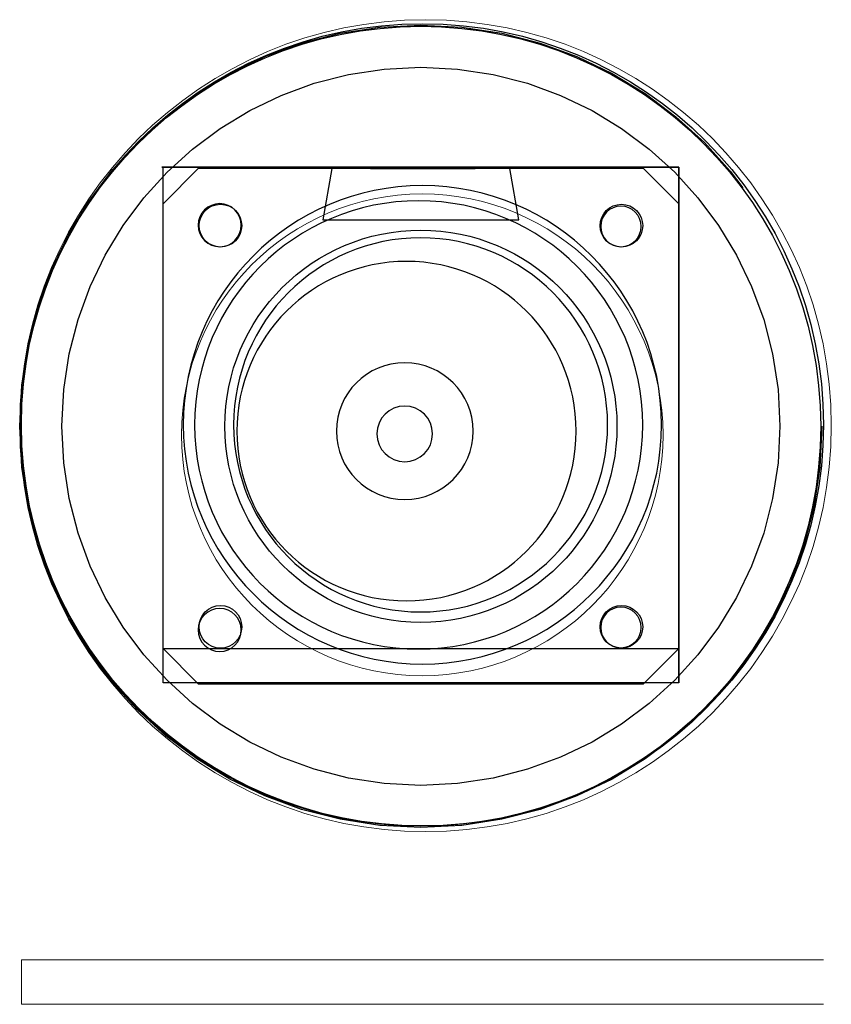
# Model space of a CAD drawing. Header units: millimetres. Extents: x 2149.43 to 2151.7, y 1358.75 to 1361.52.
import ezdxf

# ---------------------------------------------------------------- set-up
doc = ezdxf.new("R2010")
doc.units = ezdxf.units.MM
doc.linetypes.add('HIDDEN', pattern=[9.525, 6.35, -3.175])
for name, color, linetype in [('CPC', 65, 'Continuous'), ('LEDG', 110, 'Continuous'), ('LEDR', 232, 'Continuous'), ('LENS', 20, 'Continuous'), ('MGcable', 7, 'Continuous'), ('PLEXGASKTOP', 66, 'Continuous'), ('PLEXIGLASSMG', 7, 'HIDDEN'), ('SMBMGRINGBOT', 132, 'Continuous'), ('SMBTOPRING', 132, 'Continuous')]:
    doc.layers.add(name, color=color, linetype=linetype)
for name, color, linetype, lineweight in [('GASKET', 4, 'Continuous', 25), ('LEDY', 2, 'Continuous', 35), ('SMBTOPL', 132, 'Continuous', 0)]:
    doc.layers.add(name, color=color, linetype=linetype, lineweight=lineweight)

msp = doc.modelspace()

# ---------------------------------------------------------------- linework, layer by layer
at = {"layer": 'CPC', "extrusion": (0, 0, -1)}
for p, q in [((2151.2759, 1361.103, -0.06), (2149.8259, 1361.103, -0.06)), ((2151.2759, 1359.6563, -0.06), (2151.2759, 1361.103, -0.06)), ((2149.8291, 1359.7524, -0.06), (2151.2759, 1359.7524, -0.06))]:
    msp.add_line(p, q, dxfattribs=at)
for centre, radius in [((-2149.9881, 1360.9399, 0.1548), 0.0604), ((-2151.1137, 1360.9364, 0.1548), 0.0568), ((-2150.5517, 1360.3799, 0.1548), 0.5246), ((-2150.5517, 1360.3799, 0.1548), 0.5246), ((-2149.9881, 1359.8047, 0.1548), 0.0604), ((-2151.1137, 1359.8118, 0.1548), 0.0568)]:
    msp.add_circle(centre, radius, dxfattribs=at)
at = {"layer": 'GASKET'}
for p, q in [((2149.8291, 1360.9997), (2149.9289, 1361.0994)), ((2149.8291, 1360.9997), (2149.9289, 1361.0994)), ((2149.9289, 1361.0994), (2151.1761, 1361.0994)), ((2151.1761, 1361.0994), (2151.2759, 1360.9997)), ((2149.8291, 1359.7524), (2149.8291, 1360.9997)), ((2151.2759, 1360.9997), (2151.2759, 1359.7524)), ((2149.9289, 1359.6526), (2149.8291, 1359.7524)), ((2151.2759, 1359.7524), (2151.1761, 1359.6526)), ((2151.1761, 1359.6526), (2149.9289, 1359.6526))]:
    msp.add_line(p, q, dxfattribs=at)
for centre, radius in [((2149.99, 1360.9386), 0.0599), ((2151.115, 1360.9386), 0.0599), ((2150.5525, 1360.376), 0.55), ((2149.99, 1359.8135), 0.0599), ((2151.115, 1359.8135), 0.0599)]:
    msp.add_circle(centre, radius, dxfattribs=at)
at = {"layer": 'LEDG', "extrusion": (0.000335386, 1, 0)}
msp.add_circle((-2150.1012, 8.7593, 1361.8202), 0.1465, dxfattribs=at)
at = {"layer": 'LEDR', "extrusion": (0.000335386, 1, 0)}
msp.add_circle((-2150.1012, 8.4153, 1361.8202), 0.1465, dxfattribs=at)
at = {"layer": 'LEDY', "extrusion": (0.000335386, 1, 0)}
msp.add_circle((-2150.1012, 9.1033, 1361.8202), 0.1465, dxfattribs=at)
at = {"layer": 'LENS'}
for p, q in [((2150.3029, 1361.0991), (2150.2778, 1360.9549)), ((2150.8022, 1361.0989), (2150.3029, 1361.0991)), ((2150.8269, 1360.9545), (2150.8022, 1361.0989)), ((2150.2778, 1360.9549), (2150.8255, 1360.9546)), ((2150.8255, 1360.9546), (2150.8269, 1360.9545))]:
    msp.add_line(p, q, dxfattribs=at)
at = {"layer": 'MGcable', "extrusion": (0, 0, -1)}
for centre, radius in [((-2150.5462, 1360.3799, 0.47), 0.6285), ((-2150.5121, 1360.3624, 0.723), 0.476), ((-2150.5071, 1360.3624, 1.5762), 0.1918), ((-2150.5071, 1360.3546, 2.2077), 0.0781)]:
    msp.add_circle(centre, radius, dxfattribs=at)
at = {"layer": 'PLEXGASKTOP'}
for p, q in [((2149.8259, 1361.103, 9.4077), (2151.2759, 1361.103, 9.4077)), ((2149.8291, 1359.6563, 9.4077), (2149.8291, 1361.103, 9.4077)), ((2151.2759, 1361.103, 9.4077), (2151.2759, 1359.6563, 9.4077)), ((2151.2759, 1359.6563, 9.4077), (2149.8291, 1359.6563, 9.4077))]:
    msp.add_line(p, q, dxfattribs=at)
msp.add_circle((2150.5525, 1360.376, 9.41), 1.1216, dxfattribs=at)
at = {"layer": 'PLEXIGLASSMG'}
for radius in [1.125, 1.0071]:
    msp.add_circle((2150.5525, 1360.376), radius, dxfattribs=at)
at = {"layer": 'SMBMGRINGBOT', "extrusion": (0, 0, -1)}
msp.add_circle((-2150.5568, 1360.38, 0.2745), 0.6708, dxfattribs=at)
at = {"layer": 'SMBTOPL'}
for p, q in [((2149.4318, 1358.755, 9.5315), (2149.4318, 1358.88, 9.5315)), ((2149.4318, 1358.755, 11.0315), (2149.4318, 1358.88, 11.0315)), ((2149.4318, 1358.88, 11.0315), (2151.6818, 1358.88, 11.0315)), ((2149.4318, 1358.755, 9.5315), (2151.6818, 1358.755, 9.5315))]:
    msp.add_line(p, q, dxfattribs=at)
at = {"layer": 'SMBTOPL', "extrusion": (0, 1, 0)}
for p, q in [((2150.5568, 1358.755, 11.0315), (2150.1568, 1358.755, 11.0315)), ((2150.8338, 1358.755, 10.6915), (2150.281, 1358.755, 10.6915)), ((2150.8351, 1358.755, 10.3715), (2150.2985, 1358.755, 10.3715)), ((2151.6818, 1358.755, 11.0315), (2150.5568, 1358.755, 11.0315)), ((2150.5568, 1358.755, 11.0315), (2150.9568, 1358.755, 11.0315)), ((2151.6818, 1358.755, 11.0315), (2151.6818, 1358.755, 10.5315)), ((2151.6818, 1358.755, 10.5315), (2151.6818, 1358.755, 10.6915)), ((2151.6818, 1358.755, 10.5315), (2151.6818, 1358.755, 10.3715))]:
    msp.add_line(p, q, dxfattribs=at)
at = {"layer": 'SMBTOPL'}
for centre, radius in [((2150.5654, 1360.3777, 9.6565), 1.1385), ((2150.5563, 1360.352, 9.6565), 0.6755)]:
    msp.add_circle(centre, radius, dxfattribs=at)
at = {"layer": 'SMBTOPL', "extrusion": (0, 1, 0)}
for centre, radius, start, end in [((-2150.3138, 10.5328, 1358.88), 0.162, 275.3951, 78.334), ((-2150.7977, 10.5314, 1358.88), 0.1642, 102.7097, 256.8474)]:
    msp.add_arc(centre, radius, start, end, dxfattribs=at)
at = {"layer": 'SMBTOPRING'}
msp.add_circle((2150.5568, 1360.38, 9.4065), 1.125, dxfattribs=at)

doc.saveas('drawing.dxf')
